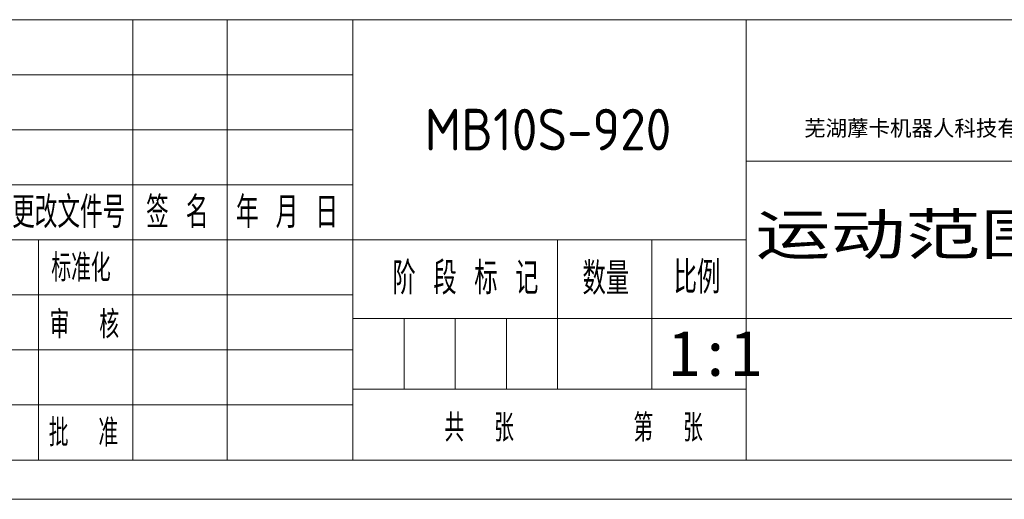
# Model space of a CAD drawing. Header units: millimetres. Extents: x -7686 to -856, y -458 to 6140.
# Tile 20 of 102: x -6756 to -4928, y 1803 to 2694. Entities that reach past the tile are written whole.
import ezdxf
from ezdxf.enums import TextEntityAlignment as Align

# ---------------------------------------------------------------- set-up
doc = ezdxf.new("R2010")
doc.units = ezdxf.units.MM
doc.header["$LTSCALE"] = 5
for name, color, linetype, lineweight in [('1轮廓实线层', 7, 'Continuous', 18), ('2细线层', 4, 'Continuous', 13), ('6文字层', 3, 'Continuous', 13), ('L2', 6, 'Continuous', 13), ('图框层', 7, 'Continuous', 18)]:
    doc.layers.add(name, color=color, linetype=linetype, lineweight=lineweight)
doc.styles.add('PC_TEXTSTYLE', font='ISOCP.SHX', dxfattribs={"width": 0.707, "bigfont": 'GBCBIG.SHX'})
doc.styles.add('仿宋体', font='txt')
doc.styles.add('标准汉字', font='gbenor.shx', dxfattribs={"bigfont": 'gbcbig.shx'})

# ---------------------------------------------------------------- blocks, each defined once
blk = doc.blocks.new('ZwmFrameMain_A4^_^无分区图框^_^portrait')
at = {"layer": '1轮廓实线层'}
blk.add_line((0, 0), (180, 0), dxfattribs=at)
at = {"layer": '2细线层'}
blk.add_line((-25, -5), (185, -5), dxfattribs=at)

msp = doc.modelspace()

# ---------------------------------------------------------------- linework, layer by layer
at = {"layer": '1轮廓实线层'}
msp.add_line((-7305.206, 2693.796), (-4676.918, 2693.796), dxfattribs=at)
at = {"layer": '2细线层', "color": 6, "linetype": 'Continuous'}
for p, q in [((-6545.923, 1876.106), (-6545.923, 2693.796)), ((-6545.923, 2284.951), (-6545.923, 2693.796)), ((-6370.703, 1876.106), (-6370.703, 2693.796)), ((-6137.078, 1876.106), (-6137.078, 2693.796)), ((-5406.998, 1876.106), (-5406.998, 2693.796)), ((-7305.206, 2591.584), (-6137.078, 2591.584)), ((-7305.206, 2489.373), (-6137.078, 2489.373)), ((-5406.998, 2430.967), (-4676.918, 2430.967)), ((-7305.206, 2387.162), (-6137.078, 2387.162)), ((-7305.206, 2284.951), (-5406.998, 2284.951)), ((-5757.436, 2007.52), (-5757.436, 2284.951)), ((-5582.217, 2007.52), (-5582.217, 2284.951)), ((-7305.206, 2182.74), (-6137.078, 2182.74)), ((-6137.078, 2138.935), (-4676.918, 2138.935)), ((-6042.167, 2007.52), (-6042.167, 2138.935)), ((-5947.257, 2007.52), (-5947.257, 2138.935)), ((-5852.347, 2007.52), (-5852.347, 2138.935)), ((-7305.206, 2080.528), (-6137.078, 2080.528)), ((-6137.078, 2007.52), (-5406.998, 2007.52)), ((-7305.206, 1978.317), (-6137.078, 1978.317))]:
    msp.add_line(p, q, dxfattribs=at)
at = {"layer": 'L2', "linetype": 'Continuous'}
msp.add_line((-6721.142, 1876.106), (-6721.142, 2284.951), dxfattribs=at)

# ---------------------------------------------------------------- block references
at = {"layer": '图框层', "xscale": 14.6016, "yscale": 14.6016, "zscale": 14.6016}
msp.add_blockref('ZwmFrameMain_A4^_^无分区图框^_^portrait', (-7305.206, 1876.106), dxfattribs=at)

# ---------------------------------------------------------------- texts
at = {"color": 4, "linetype": 'ByBlock', "insert": (-5550.808, 2116.965), "char_height": 84.6667, "attachment_point": 1}
msp.add_mtext_dynamic_manual_height_columns('1:1', width=109.96247, gutter_width=21.167, heights=[0], dxfattribs=at)
at = {"layer": '6文字层', "color": 4, "linetype": 'Continuous', "insert": (-5040.624, 2490.655), "char_height": 29.2032, "width": 805.86149, "attachment_point": 5, "style": '仿宋体'}
msp.add_mtext('芜湖藦卡机器人科技有限公司', dxfattribs=at)
at = {"layer": '6文字层', "color": 6, "style": '标准汉字'}
for s, insert, char_height, width, attachment_point in [('更改文件号', (-6664.782, 2336.035), 58.4064, 427.82688, 5), ('签 名', (-6463.261, 2336.035), 58.4064, 216.93806, 5), ('年 月 日', (-6259.561, 2336.035), 58.4064, 349.91691, 5), ('标准化', (-6641.957, 2233.069), 51.1056, 226.14228, 5), ('阶 段 标 记', (-6063.783, 2183.375), 60.1242, 444.25368, 7), ('数量', (-5711.039, 2182.806), 60.1242, 146.28978, 7), ('比例', (-5541.807, 2184.989), 60.1242, 137.3463, 7), ('审  核', (-6635.725, 2127.7), 51.1056, 240.37884, 5), ('共  张        第  张', (-5967.241, 1910.004), 51.1056, 888.4161, 7), ('批  准', (-6637.416, 1926.715), 51.1056, 242.2953, 5)]:
    msp.add_mtext(s, dxfattribs=dict(at, insert=insert, char_height=char_height, width=width, attachment_point=attachment_point))
at = {"layer": '6文字层', "color": 4, "style": 'PC_TEXTSTYLE', "flags": 8}
for tag, text, height, width, p, p2 in [('MB10S-920', '产品名称或材料标记', 77.3026, 0.932237, (-6004.013, 2451.083), (-5546.095, 2451.083)), ('运动范围图', '图样名称', 85.8918, 2.309434, (-5389.819, 2249.077), (-4694.096, 2249.077))]:
    msp.add_attdef(tag, text=text, height=height, dxfattribs=dict(at, width=width)).set_placement(p, p2, align=Align.FIT)

doc.saveas('drawing.dxf')
